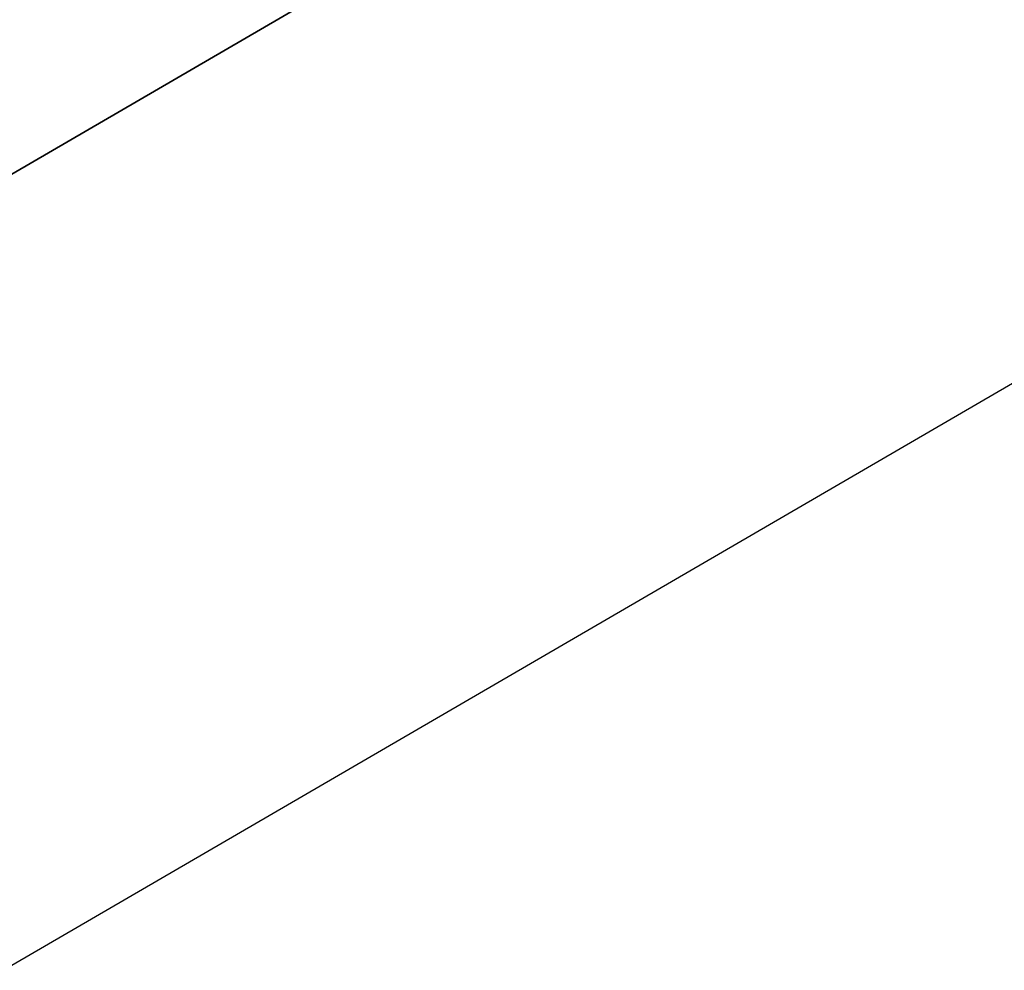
# Model space of a CAD drawing. Header units: centimetres. Extents: x 148485 to 162129, y -6573 to -2118.
# Tile 28 of 167: x 149833.47 to 149841.39, y -6194.38 to -6186.74. Entities that reach past the tile are written whole.
import ezdxf

# ---------------------------------------------------------------- set-up
doc = ezdxf.new("R2010")
doc.units = ezdxf.units.CM
doc.header["$LTSCALE"] = 0.1
doc.layers.get('0').update_dxf_attribs({"color": 45})
for name, color, linetype in [('A_wymiary_zewn', 4, 'Continuous'), ('widoki_R&F', 4, 'Continuous'), ('ściany_murowane_R&F', 13, 'Continuous')]:
    doc.layers.add(name, color=color, linetype=linetype)
doc.styles.add('TECH', font='flptechn.ttf')
doc.dimstyles.new('1_50 [cm]', dxfattribs={"dimtxt": 10, "dimasz": 0.5, "dimexe": 0.18, "dimexo": 0.0625, "dimgap": 3, "dimtad": 1, "dimrnd": 0.5, "dimdsep": 46, "dimtxsty": 'TECH', "dimblk1": 'KR', "dimblk2": 'KR', "dimsah": 1, "dimcen": 0.09, "dimse1": 1, "dimse2": 1, "dimclrt": 256, "dimadec": 0, "dimazin": 0, "dimtfac": 1, "dimtofl": 0, "dimtmove": 0, "dimatfit": 3, "dimfxl": 1, "dimtvp": 1, "dimtfill": 1, "dimtfillclr": 256, "dimtolj": 1, "dimtzin": 0, "dimarcsym": 0})

# ---------------------------------------------------------------- blocks, each defined once
blk = doc.blocks.new('KR')
for p, q in [((0, -14.00000000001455), (0, 14.00000000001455)), ((-4.949747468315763, -4.949747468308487), (4.949747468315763, 4.949747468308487)), ((-7, 0), (7, 0))]:
    blk.add_line(p, q)
blk = doc.blocks.new('*D265')
at = {"layer": 'A_wymiary_zewn', "color": 0, "lineweight": -2, "transparency": 16777216}
blk.add_line((149816.9240863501, -6312.353700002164), (150039.4003284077, -6312.353700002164), dxfattribs=at)
at = {"layer": 'Defpoints', "color": 0, "transparency": 16777216}
for p in [(150039.9003284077, -6067.794857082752), (149816.4240863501, -6197.866062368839), (150039.9003284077, -6312.353700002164)]:
    blk.add_point(p, dxfattribs=at)
at = {"layer": 'A_wymiary_zewn', "color": 0, "lineweight": -2, "transparency": 16777216, "xscale": 0.5, "yscale": 0.5, "zscale": 0.5, "rotation": 180}
blk.add_blockref('KR', (149816.4240863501, -6312.353700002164), dxfattribs=at)
at = {"layer": 'A_wymiary_zewn', "color": 0, "lineweight": -2, "transparency": 16777216, "xscale": 0.5, "yscale": 0.5, "zscale": 0.5}
blk.add_blockref('KR', (150039.9003284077, -6312.353700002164), dxfattribs=at)
at = {"layer": 'A_wymiary_zewn', "transparency": 16777216, "insert": (149928.1622073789, -6304.353700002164), "char_height": 10, "attachment_point": 5, "style": 'TECH', "bg_fill": 3, "box_fill_scale": 1.1, "bg_fill_color": 256, "bg_fill_true_color": 13158600, "bg_fill_transparency": 0}
blk.add_mtext('\\A1;223.5', dxfattribs=at)
blk = doc.blocks.new('*D269')
at = {"layer": 'A_wymiary_zewn', "color": 0, "lineweight": -2, "transparency": 16777216}
blk.add_line((149816.9240863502, -6332.353700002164), (150039.4003284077, -6332.353700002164), dxfattribs=at)
at = {"layer": 'Defpoints', "color": 0, "transparency": 16777216}
for p in [(150039.9003284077, -6067.794857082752), (149816.4240863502, -6197.866062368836), (150039.9003284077, -6332.353700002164)]:
    blk.add_point(p, dxfattribs=at)
at = {"layer": 'A_wymiary_zewn', "color": 0, "lineweight": -2, "transparency": 16777216, "xscale": 0.5, "yscale": 0.5, "zscale": 0.5, "rotation": 180}
blk.add_blockref('KR', (149816.4240863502, -6332.353700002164), dxfattribs=at)
at = {"layer": 'A_wymiary_zewn', "color": 0, "lineweight": -2, "transparency": 16777216, "xscale": 0.5, "yscale": 0.5, "zscale": 0.5}
blk.add_blockref('KR', (150039.9003284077, -6332.353700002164), dxfattribs=at)
at = {"layer": 'A_wymiary_zewn', "transparency": 16777216, "insert": (149928.1622073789, -6324.353700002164), "char_height": 10, "attachment_point": 5, "style": 'TECH', "bg_fill": 3, "box_fill_scale": 1.1, "bg_fill_color": 256, "bg_fill_true_color": 13158600, "bg_fill_transparency": 0}
blk.add_mtext('\\A1;223.5', dxfattribs=at)
blk = doc.blocks.new('*D272')
at = {"layer": 'A_wymiary_zewn', "color": 0, "lineweight": -2, "transparency": 16777216}
blk.add_line((149933.8311855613, -6235.073185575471), (149865.1337586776, -6276.902285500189), dxfattribs=at)
at = {"layer": 'Defpoints', "color": 0, "transparency": 16777216}
for p in [(149887.8557349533, -6158.604644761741), (149816.4240863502, -6197.866062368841), (149864.7066960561, -6277.162319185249)]:
    blk.add_point(p, dxfattribs=at)
at = {"layer": 'A_wymiary_zewn', "color": 0, "lineweight": -2, "transparency": 16777216, "xscale": 0.5, "yscale": 0.5, "zscale": 0.5}
for p, rotation in [((149934.2582481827, -6234.813151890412), 31.33677065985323), ((149864.7066960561, -6277.162319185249), 211.3367706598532)]:
    blk.add_blockref('KR', p, dxfattribs=dict(at, rotation=rotation))
at = {"layer": 'A_wymiary_zewn', "transparency": 16777216, "insert": (149895.3219331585, -6249.154733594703), "char_height": 10, "attachment_point": 5, "rotation": 31.33677065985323, "style": 'TECH', "bg_fill": 3, "box_fill_scale": 1.1, "bg_fill_color": 256, "bg_fill_true_color": 13158600, "bg_fill_transparency": 0}
blk.add_mtext('\\A1;81.5', dxfattribs=at)
blk = doc.blocks.new('*D274')
at = {"layer": 'A_wymiary_zewn', "color": 0, "lineweight": -2, "transparency": 16777216}
blk.add_line((149816.9240863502, -6352.353700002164), (150039.4003284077, -6352.353700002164), dxfattribs=at)
at = {"layer": 'Defpoints', "color": 0, "transparency": 16777216}
for p in [(150039.9003284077, -6067.794857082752), (149816.4240863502, -6197.866062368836), (150039.9003284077, -6352.353700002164)]:
    blk.add_point(p, dxfattribs=at)
at = {"layer": 'A_wymiary_zewn', "color": 0, "lineweight": -2, "transparency": 16777216, "xscale": 0.5, "yscale": 0.5, "zscale": 0.5, "rotation": 180}
blk.add_blockref('KR', (149816.4240863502, -6352.353700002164), dxfattribs=at)
at = {"layer": 'A_wymiary_zewn', "color": 0, "lineweight": -2, "transparency": 16777216, "xscale": 0.5, "yscale": 0.5, "zscale": 0.5}
blk.add_blockref('KR', (150039.9003284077, -6352.353700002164), dxfattribs=at)
at = {"layer": 'A_wymiary_zewn', "transparency": 16777216, "insert": (149928.1622073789, -6344.353700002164), "char_height": 10, "attachment_point": 5, "style": 'TECH', "bg_fill": 3, "box_fill_scale": 1.1, "bg_fill_color": 256, "bg_fill_true_color": 13158600, "bg_fill_transparency": 0}
blk.add_mtext('\\A1;223.5', dxfattribs=at)
blk = doc.blocks.new('*D278')
at = {"layer": 'A_wymiary_zewn', "color": 0, "lineweight": -2, "transparency": 16777216}
blk.add_line((149812.8547318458, -6372.353700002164), (150024.3784185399, -6372.353700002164), dxfattribs=at)
at = {"layer": 'Defpoints', "color": 0, "transparency": 16777216}
for p in [(150024.8784185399, -6059.182673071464), (149812.3547318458, -6182.879095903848), (150024.8784185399, -6372.353700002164)]:
    blk.add_point(p, dxfattribs=at)
at = {"layer": 'A_wymiary_zewn', "color": 0, "lineweight": -2, "transparency": 16777216, "xscale": 0.5, "yscale": 0.5, "zscale": 0.5, "rotation": 180}
blk.add_blockref('KR', (149812.3547318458, -6372.353700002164), dxfattribs=at)
at = {"layer": 'A_wymiary_zewn', "color": 0, "lineweight": -2, "transparency": 16777216, "xscale": 0.5, "yscale": 0.5, "zscale": 0.5}
blk.add_blockref('KR', (150024.8784185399, -6372.353700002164), dxfattribs=at)
at = {"layer": 'A_wymiary_zewn', "transparency": 16777216, "insert": (149918.6165751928, -6364.353700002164), "char_height": 10, "attachment_point": 5, "style": 'TECH', "bg_fill": 3, "box_fill_scale": 1.1, "bg_fill_color": 256, "bg_fill_true_color": 13158600, "bg_fill_transparency": 0}
blk.add_mtext('\\A1;212.5', dxfattribs=at)
blk = doc.blocks.new('*D279')
at = {"layer": 'A_wymiary_zewn', "color": 0, "lineweight": -2, "transparency": 16777216}
blk.add_line((148884.0040539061, -6392.353700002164), (150039.4003284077, -6392.353700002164), dxfattribs=at)
at = {"layer": 'Defpoints', "color": 0, "transparency": 16777216}
for p in [(150039.9003284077, -6067.794857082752), (148883.5040539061, -6197.866062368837), (150039.9003284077, -6392.353700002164)]:
    blk.add_point(p, dxfattribs=at)
at = {"layer": 'A_wymiary_zewn', "color": 0, "lineweight": -2, "transparency": 16777216, "xscale": 0.5, "yscale": 0.5, "zscale": 0.5, "rotation": 180}
blk.add_blockref('KR', (148883.5040539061, -6392.353700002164), dxfattribs=at)
at = {"layer": 'A_wymiary_zewn', "color": 0, "lineweight": -2, "transparency": 16777216, "xscale": 0.5, "yscale": 0.5, "zscale": 0.5}
blk.add_blockref('KR', (150039.9003284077, -6392.353700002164), dxfattribs=at)
at = {"layer": 'A_wymiary_zewn', "transparency": 16777216, "insert": (149461.7021911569, -6384.353700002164), "char_height": 10, "attachment_point": 5, "style": 'TECH', "bg_fill": 3, "box_fill_scale": 1.1, "bg_fill_color": 256, "bg_fill_true_color": 13158600, "bg_fill_transparency": 0}
blk.add_mtext('\\A1;1156.5', dxfattribs=at)
blk = doc.blocks.new('*D285')
at = {"layer": 'A_wymiary_zewn', "color": 0, "lineweight": -2, "transparency": 16777216}
blk.add_line((150140.5539011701, -6068.294857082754), (150140.5539011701, -6197.366062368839), dxfattribs=at)
at = {"layer": 'Defpoints', "color": 0, "transparency": 16777216}
for p in [(150039.9003284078, -6067.794857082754), (149816.4240863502, -6197.866062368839), (150140.5539011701, -6197.866062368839)]:
    blk.add_point(p, dxfattribs=at)
at = {"layer": 'A_wymiary_zewn', "color": 0, "lineweight": -2, "transparency": 16777216, "xscale": 0.5, "yscale": 0.5, "zscale": 0.5}
for p, rotation in [((150140.5539011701, -6067.794857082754), 90), ((150140.5539011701, -6197.866062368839), 270)]:
    blk.add_blockref('KR', p, dxfattribs=dict(at, rotation=rotation))
at = {"layer": 'A_wymiary_zewn', "transparency": 16777216, "insert": (150132.5539011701, -6132.830459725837), "char_height": 10, "attachment_point": 5, "rotation": 90, "style": 'TECH', "bg_fill": 3, "box_fill_scale": 1.1, "bg_fill_color": 256, "bg_fill_true_color": 13158600, "bg_fill_transparency": 0}
blk.add_mtext('\\A1;130', dxfattribs=at)
blk = doc.blocks.new('*D287')
at = {"layer": 'A_wymiary_zewn', "color": 0, "lineweight": -2, "transparency": 16777216}
blk.add_line((150160.5539011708, -5569.866062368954), (150160.5539011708, -6197.366062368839), dxfattribs=at)
at = {"layer": 'Defpoints', "color": 0, "transparency": 16777216}
for p in [(149795.0040539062, -5569.366062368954), (149816.4240863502, -6197.866062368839), (150160.5539011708, -6197.866062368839)]:
    blk.add_point(p, dxfattribs=at)
at = {"layer": 'A_wymiary_zewn', "color": 0, "lineweight": -2, "transparency": 16777216, "xscale": 0.5, "yscale": 0.5, "zscale": 0.5}
for p, rotation in [((150160.5539011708, -5569.366062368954), 90), ((150160.5539011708, -6197.866062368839), 270)]:
    blk.add_blockref('KR', p, dxfattribs=dict(at, rotation=rotation))
at = {"layer": 'A_wymiary_zewn', "transparency": 16777216, "insert": (150152.5539011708, -5883.616062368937), "char_height": 10, "attachment_point": 5, "rotation": 90, "style": 'TECH', "bg_fill": 3, "box_fill_scale": 1.1, "bg_fill_color": 256, "bg_fill_true_color": 13158600, "bg_fill_transparency": 0}
blk.add_mtext('\\A1;628.5', dxfattribs=at)
blk = doc.blocks.new('*D291')
at = {"layer": 'A_wymiary_zewn', "color": 0, "lineweight": -2, "transparency": 16777216}
blk.add_line((150180.5539011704, -6068.294857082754), (150180.5539011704, -6197.366062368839), dxfattribs=at)
at = {"layer": 'Defpoints', "color": 0, "transparency": 16777216}
for p in [(150039.9003284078, -6067.794857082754), (149816.4240863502, -6197.866062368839), (150180.5539011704, -6197.866062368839)]:
    blk.add_point(p, dxfattribs=at)
at = {"layer": 'A_wymiary_zewn', "color": 0, "lineweight": -2, "transparency": 16777216, "xscale": 0.5, "yscale": 0.5, "zscale": 0.5}
for p, rotation in [((150180.5539011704, -6067.794857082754), 90), ((150180.5539011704, -6197.866062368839), 270)]:
    blk.add_blockref('KR', p, dxfattribs=dict(at, rotation=rotation))
at = {"layer": 'A_wymiary_zewn', "transparency": 16777216, "insert": (150172.5539011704, -6132.830459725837), "char_height": 10, "attachment_point": 5, "rotation": 90, "style": 'TECH', "bg_fill": 3, "box_fill_scale": 1.1, "bg_fill_color": 256, "bg_fill_true_color": 13158600, "bg_fill_transparency": 0}
blk.add_mtext('\\A1;130', dxfattribs=at)
blk = doc.blocks.new('*D297')
at = {"layer": 'A_wymiary_zewn', "color": 0, "lineweight": -2, "transparency": 16777216}
blk.add_line((150220.5539011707, -5443.366062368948), (150220.5539011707, -6197.366062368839), dxfattribs=at)
at = {"layer": 'Defpoints', "color": 0, "transparency": 16777216}
for p in [(149795.5040539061, -5442.866062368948), (149816.4240863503, -6197.866062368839), (150220.5539011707, -6197.866062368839)]:
    blk.add_point(p, dxfattribs=at)
at = {"layer": 'A_wymiary_zewn', "color": 0, "lineweight": -2, "transparency": 16777216, "xscale": 0.5, "yscale": 0.5, "zscale": 0.5}
for p, rotation in [((150220.5539011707, -5442.866062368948), 90), ((150220.5539011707, -6197.866062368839), 270)]:
    blk.add_blockref('KR', p, dxfattribs=dict(at, rotation=rotation))
at = {"layer": 'A_wymiary_zewn', "transparency": 16777216, "insert": (150212.5539011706, -5820.366062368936), "char_height": 10, "attachment_point": 5, "rotation": 90, "style": 'TECH', "bg_fill": 3, "box_fill_scale": 1.1, "bg_fill_color": 256, "bg_fill_true_color": 13158600, "bg_fill_transparency": 0}
blk.add_mtext('\\A1;755', dxfattribs=at)
blk = doc.blocks.new('*D298')
at = {"layer": 'A_wymiary_zewn', "color": 0, "lineweight": -2, "transparency": 16777216}
for p, q in [((150200.5539011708, -6183.379095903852), (150200.5539011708, -6197.366062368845)), ((150200.5539011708, -6217.657556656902), (150200.5539011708, -6197.866062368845))]:
    blk.add_line(p, q, dxfattribs=at)
at = {"layer": 'Defpoints', "color": 0, "transparency": 16777216}
for p in [(149812.3547318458, -6182.879095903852), (149816.4240863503, -6197.866062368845), (150200.5539011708, -6197.866062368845)]:
    blk.add_point(p, dxfattribs=at)
at = {"layer": 'A_wymiary_zewn', "color": 0, "lineweight": -2, "transparency": 16777216, "xscale": 0.5, "yscale": 0.5, "zscale": 0.5, "rotation": 90}
blk.add_blockref('KR', (150200.5539011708, -6182.879095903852), dxfattribs=at)
at = {"layer": 'A_wymiary_zewn', "transparency": 16777216, "insert": (150192.5539011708, -6209.593162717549), "char_height": 10, "attachment_point": 5, "rotation": 90, "style": 'TECH', "bg_fill": 3, "box_fill_scale": 1.1, "bg_fill_color": 256, "bg_fill_true_color": 13158600, "bg_fill_transparency": 0}
blk.add_mtext('\\A1;15', dxfattribs=at)
at = {"layer": 'A_wymiary_zewn', "color": 0, "lineweight": -2, "transparency": 16777216, "xscale": 0.5, "yscale": 0.5, "zscale": 0.5, "rotation": 270}
blk.add_blockref('KR', (150200.5539011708, -6197.866062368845), dxfattribs=at)
blk = doc.blocks.new('*D310')
at = {"layer": 'A_wymiary_zewn', "color": 0, "lineweight": -2, "transparency": 16777216}
blk.add_line((149892.3079845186, -6236.943625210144), (149854.733829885, -6259.822110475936), dxfattribs=at)
at = {"layer": 'Defpoints', "color": 0, "transparency": 16777216}
for p in [(149855.3162154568, -6175.229305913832), (149816.4240863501, -6197.866062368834), (149854.3067672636, -6260.082144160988)]:
    blk.add_point(p, dxfattribs=at)
at = {"layer": 'A_wymiary_zewn', "color": 0, "lineweight": -2, "transparency": 16777216, "xscale": 0.5, "yscale": 0.5, "zscale": 0.5}
for p, rotation in [((149892.7350471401, -6236.683591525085), 31.3367706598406), ((149854.3067672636, -6260.082144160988), 211.3367706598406)]:
    blk.add_blockref('KR', p, dxfattribs=dict(at, rotation=rotation))
at = {"layer": 'A_wymiary_zewn', "transparency": 16777216, "insert": (149869.3603682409, -6241.54986589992), "char_height": 10, "attachment_point": 5, "rotation": 31.336770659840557, "style": 'TECH', "bg_fill": 3, "box_fill_scale": 1.1, "bg_fill_color": 256, "bg_fill_true_color": 13158600, "bg_fill_transparency": 0}
blk.add_mtext('\\A1;45', dxfattribs=at)

msp = doc.modelspace()

# ---------------------------------------------------------------- linework, layer by layer
at = {"layer": 'widoki_R&F'}
msp.add_lwpolyline([(149854.0613475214, -6173.06705791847), (149855.3162154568, -6175.229305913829), (149816.4240863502, -6197.866062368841), (149630.504053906, -6197.866062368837), (149630.504053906, -6195.366062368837), (149815.7495125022, -6195.366062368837), (149854.0613475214, -6173.06705791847)], dxfattribs=at)
at = {"layer": 'ściany_murowane_R&F', "lineweight": -3, "ltscale": 0.5}
msp.add_lwpolyline([(149630.504053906, -6167.866062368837), (149630.504053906, -6197.866062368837), (149816.4240863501, -6197.866062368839), (149855.3162154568, -6175.229305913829), (149840.2279694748, -6149.299834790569), (149808.329200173, -6167.866062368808), (149630.5040539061, -6167.866062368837)], dxfattribs=at)

# ---------------------------------------------------------------- next in the draw order: dimensions: what is measured, and where the dimension line sits
at = {"layer": 'A_wymiary_zewn', "color": 4}
dim = msp.add_linear_dim(base=(150039.9003284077, -6312.353700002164), p1=(149816.4240863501, -6197.866062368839), p2=(150039.9003284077, -6067.794857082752), dimstyle='1_50 [cm]', override={"dimtmove": 1}, dxfattribs=at)
dim.commit()
dim.dimension.update_dxf_attribs({"geometry": '*D265', "text_midpoint": (149928.1622073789, -6304.353700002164)})

# ---------------------------------------------------------------- next in the draw order: dimensions: what is measured, and where the dimension line sits
dim = msp.add_linear_dim(base=(150039.9003284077, -6332.353700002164), p1=(149816.4240863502, -6197.866062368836), p2=(150039.9003284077, -6067.794857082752), dimstyle='1_50 [cm]', override={"dimtmove": 1}, dxfattribs=at)
dim.commit()
dim.dimension.update_dxf_attribs({"geometry": '*D269', "text_midpoint": (149928.1622073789, -6324.353700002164)})

# ---------------------------------------------------------------- next in the draw order: dimensions: what is measured, and where the dimension line sits
dim = msp.add_linear_dim(base=(149864.7066960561, -6277.162319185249), p1=(149887.8557349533, -6158.604644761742), p2=(149816.4240863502, -6197.866062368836), angle=211.3367706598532, dimstyle='1_50 [cm]', override={"dimtmove": 1}, dxfattribs=at)
dim.commit()
dim.dimension.update_dxf_attribs({"geometry": '*D272', "text_midpoint": (149895.3219331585, -6249.154733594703)})

# ---------------------------------------------------------------- next in the draw order: dimensions: what is measured, and where the dimension line sits
dim = msp.add_linear_dim(base=(150039.9003284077, -6352.353700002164), p1=(149816.4240863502, -6197.866062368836), p2=(150039.9003284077, -6067.794857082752), dimstyle='1_50 [cm]', override={"dimtmove": 1}, dxfattribs=at)
dim.commit()
dim.dimension.update_dxf_attribs({"geometry": '*D274', "text_midpoint": (149928.1622073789, -6344.353700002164)})

# ---------------------------------------------------------------- next in the draw order: dimensions: what is measured, and where the dimension line sits
dim = msp.add_linear_dim(base=(150024.8784185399, -6372.353700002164), p1=(149812.3547318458, -6182.879095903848), p2=(150024.8784185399, -6059.182673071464), dimstyle='1_50 [cm]', override={"dimtmove": 1}, dxfattribs=at)
dim.commit()
dim.dimension.update_dxf_attribs({"geometry": '*D278', "text_midpoint": (149918.6165751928, -6364.353700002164)})

# ---------------------------------------------------------------- next in the draw order: dimensions: what is measured, and where the dimension line sits
dim = msp.add_linear_dim(base=(150039.9003284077, -6392.353700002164), p1=(148883.5040539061, -6197.866062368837), p2=(150039.9003284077, -6067.794857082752), dimstyle='1_50 [cm]', override={"dimtmove": 1}, dxfattribs=at)
dim.commit()
dim.dimension.update_dxf_attribs({"geometry": '*D279', "text_midpoint": (149461.7021911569, -6384.353700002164)})

# ---------------------------------------------------------------- next in the draw order: dimensions: what is measured, and where the dimension line sits
dim = msp.add_linear_dim(base=(150140.5539011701, -6197.866062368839), p1=(150039.9003284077, -6067.794857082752), p2=(149816.4240863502, -6197.866062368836), angle=90, dimstyle='1_50 [cm]', override={"dimtmove": 1}, dxfattribs=at)
dim.commit()
dim.dimension.update_dxf_attribs({"geometry": '*D285', "text_midpoint": (150132.5539011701, -6132.830459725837)})

# ---------------------------------------------------------------- next in the draw order: dimensions: what is measured, and where the dimension line sits
dim = msp.add_linear_dim(base=(150160.5539011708, -6197.866062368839), p1=(149795.0040539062, -5569.366062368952), p2=(149816.4240863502, -6197.866062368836), angle=90, dimstyle='1_50 [cm]', override={"dimtmove": 1}, dxfattribs=at)
dim.commit()
dim.dimension.update_dxf_attribs({"geometry": '*D287', "text_midpoint": (150152.5539011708, -5883.616062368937)})

# ---------------------------------------------------------------- next in the draw order: dimensions: what is measured, and where the dimension line sits
dim = msp.add_linear_dim(base=(150180.5539011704, -6197.866062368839), p1=(150039.9003284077, -6067.794857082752), p2=(149816.4240863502, -6197.866062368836), angle=90, dimstyle='1_50 [cm]', override={"dimtmove": 1}, dxfattribs=at)
dim.commit()
dim.dimension.update_dxf_attribs({"geometry": '*D291', "text_midpoint": (150172.5539011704, -6132.830459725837)})

# ---------------------------------------------------------------- next in the draw order: dimensions: what is measured, and where the dimension line sits
dim = msp.add_linear_dim(base=(150220.5539011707, -6197.866062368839), p1=(149795.504053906, -5442.866062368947), p2=(149816.4240863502, -6197.866062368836), angle=90, dimstyle='1_50 [cm]', override={"dimtmove": 1}, dxfattribs=at)
dim.commit()
dim.dimension.update_dxf_attribs({"geometry": '*D297', "text_midpoint": (150212.5539011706, -5820.366062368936)})

# ---------------------------------------------------------------- next in the draw order: dimensions: what is measured, and where the dimension line sits
dim = msp.add_linear_dim(base=(150200.5539011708, -6197.866062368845), p1=(149812.3547318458, -6182.879095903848), p2=(149816.4240863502, -6197.866062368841), angle=270, dimstyle='1_50 [cm]', override={"dimtmove": 1}, dxfattribs=at)
dim.commit()
dim.dimension.update_dxf_attribs({"geometry": '*D298', "text_midpoint": (150200.5539011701, -6209.593162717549), "dimtype": 160})

# ---------------------------------------------------------------- next in the draw order: dimensions: what is measured, and where the dimension line sits
at = {"layer": 'A_wymiary_zewn'}
dim = msp.add_linear_dim(base=(149854.3067672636, -6260.082144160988), p1=(149855.3162154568, -6175.229305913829), p2=(149816.4240863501, -6197.866062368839), angle=211.3367706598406, dimstyle='1_50 [cm]', override={"dimtmove": 1}, dxfattribs=at)
dim.commit()
dim.dimension.update_dxf_attribs({"geometry": '*D310', "text_midpoint": (149869.3603682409, -6241.54986589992)})

# ---------------------------------------------------------------- next in the draw order: linework, layer by layer
at = {"layer": 'ściany_murowane_R&F', "color": 3, "lineweight": -3, "ltscale": 0.5}
msp.add_lwpolyline([(149517.0040539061, -5437.366062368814), (149801.0040539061, -5437.366062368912), (149801.0040539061, -5706.366062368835), (149801.0040539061, -5706.366062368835), (149801.0040539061, -5706.366062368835), (149801.0040539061, -5706.366062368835), (149801.0040539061, -5706.366062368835), (149830.9089973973, -5706.366062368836), (150045.4003284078, -5850.235524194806), (150045.4003284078, -6070.958384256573), (150045.4003284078, -6070.958384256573), (150045.4003284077, -6070.958384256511), (150045.4003284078, -6070.958384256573), (150045.4003284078, -6070.958384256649), (149817.9078174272, -6203.366062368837), (148878.0040539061, -6203.366062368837)], dxfattribs=at)

doc.saveas('drawing.dxf')
